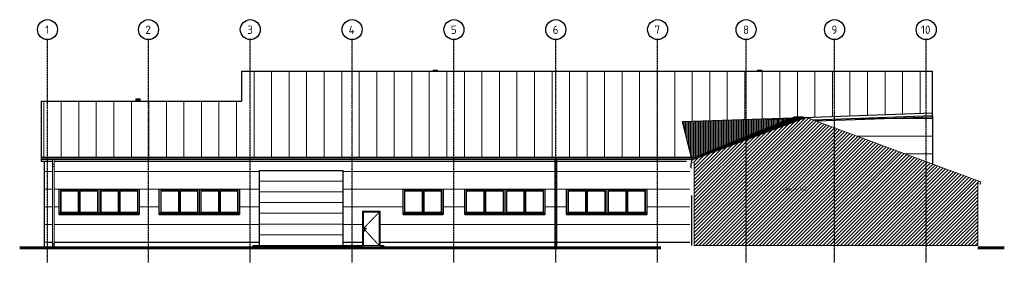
# Model space of a CAD drawing. Header units: millimetres. Extents: x -30838 to 28147, y -1014 to 13553.
import ezdxf

# ---------------------------------------------------------------- set-up
doc = ezdxf.new("R2010")
doc.units = ezdxf.units.MM
doc.linetypes.add('Centre', pattern=[31.75, 6.35, -4.7625, 15.875, -4.7625])
doc.linetypes.add('Linia osi', pattern=[14, 6, -3, 2, -3])
for name, color, linetype, lineweight in [('A-DETL-GENF', 92, 'Continuous', 25), ('A-DETL-THIN', 151, 'Continuous', 20), ('A-DOOR', 31, 'Continuous', 25), ('A-DOOR-FRAM', 31, 'Continuous', 20), ('A-FLOR', 192, 'Continuous', 25), ('A-FLOR-PATT', 8, 'Continuous', 35), ('A-GENM', 13, 'Continuous', 25), ('A-GLAZ', 151, 'Continuous', 25), ('A-GLAZ-SILL', 1, 'Continuous', 25), ('A-ROOF', 132, 'Continuous', 25), ('A-ROOF-OTLN', 132, 'Continuous', 20), ('A-ROOF-PATT', 132, 'Continuous', 25), ('A-WALL', 113, 'Continuous', 25), ('A-WALL-PATT', 111, 'Continuous', 25), ('C-TOPO', 7, 'Continuous', 25), ('G-ANNO-TEXT', 231, 'Continuous', 20), ('S-GRID', 1, 'Continuous', 20), ('S-GRID-IDEN', 1, 'Continuous', 25)]:
    doc.layers.add(name, color=color, linetype=linetype, lineweight=lineweight)
doc.styles.add('GOST Common', font='GOST_Common.ttf', dxfattribs={"height": 500})
doc.styles.add('GOST Common_I', font='GOST_Common Italic.ttf', dxfattribs={"height": 220})
pattern_1 = [(0, (-29262.6, -1920), (0, 1060), [])]
pattern_2 = [(90, (0, 8479.3), (-1050, 6e-14), [])]

# ---------------------------------------------------------------- blocks, each defined once
blk = doc.blocks.new('Brama garażowa - 500x450-1854121-Elewacja wschodnia')
at = {"layer": 'A-DOOR', "lineweight": 20}
for p, q in [((-16473, 3857), (-11473, 3857)), ((-16473, 3214), (-11473, 3214)), ((-16473, 2571), (-11473, 2571)), ((-16473, 1929), (-11473, 1929)), ((-16473, 1286), (-11473, 1286)), ((-16473, 643), (-11473, 643))]:
    blk.add_line(p, q, dxfattribs=at)
blk = doc.blocks.new('Pojedyńcze- pełne - 90x200-1856344-Elewacja wschodnia')
at = {"layer": 'A-DOOR', "lineweight": 20}
for p, q in [((-10238, 2000), (-10238, 0)), ((-9308, 2000), (-10238, 2000)), ((-9308, 0), (-9308, 2000)), ((-10203, 1080), (-10203, 870)), ((-10189, 993), (-10189, 1007)), ((-10189, 1007), (-10170, 1007)), ((-10170, 993), (-10189, 993)), ((-10168, 1008), (-10183, 1008)), ((-10183, 992), (-10168, 992)), ((-10170, 993), (-10170, 1007)), ((-10170, 1007), (-10080, 1007)), ((-10080, 993), (-10170, 993)), ((-10083, 1008), (-10168, 1008)), ((-10168, 992), (-10083, 992)), ((-10163, 1008), (-10163, 1080)), ((-10163, 870), (-10163, 992)), ((-10076, 1008), (-10083, 1008)), ((-10083, 992), (-10076, 992)), ((-10080, 993), (-10080, 1007)), ((-10080, 1007), (-10071, 1007)), ((-10071, 993), (-10080, 993)), ((-10071, 1007), (-10071, 993)), ((-10238, 0), (-9308, 0))]:
    blk.add_line(p, q, dxfattribs=at)
at = {"layer": 'A-DOOR', "linetype": 'Centre', "lineweight": 20}
for p, q in [((-10238, 1025), (-9308, 1985)), ((-9308, 0), (-10238, 1025))]:
    blk.add_line(p, q, dxfattribs=at)
at = {"layer": 'A-DOOR', "lineweight": 20}
for centre, start, end in [((-10183, 1045), 60, 120), ((-10183, 905), 240, 300)]:
    blk.add_arc(centre, 40, start, end, dxfattribs=at)
for centre, start_param, end_param in [((-10076, 987), 5.992357, 6.380128), ((-10076, 1013), 3.04465, 3.432421)]:
    blk.add_ellipse(centre, major_axis=(0, 20.9), ratio=0.707107, start_param=start_param, end_param=end_param, dxfattribs=at)
for points in [[(-10189, 1007), (-10187, 1007), (-10185, 1008), (-10182, 1008), (-10181, 1008)], [(-10181, 992), (-10182, 992), (-10185, 992), (-10187, 993), (-10189, 993)], [(-10170, 1007), (-10170, 1007), (-10169, 1008), (-10167, 1008), (-10167, 1008)], [(-10167, 992), (-10167, 992), (-10169, 992), (-10170, 993), (-10170, 993)], [(-10080, 1007), (-10081, 1007), (-10082, 1008), (-10083, 1008), (-10083, 1008)], [(-10083, 992), (-10083, 992), (-10082, 992), (-10081, 993), (-10080, 993)]]:
    blk.add_open_spline(points, degree=3, dxfattribs=at)
at = {"layer": 'A-DOOR-FRAM'}
for p, q in [((-10298, 2060), (-10298, 0)), ((-9248, 2060), (-10298, 2060)), ((-10238, 2000), (-10238, 0)), ((-10238, 2000), (-9308, 2000)), ((-9308, 2000), (-9308, 0)), ((-9248, 0), (-9248, 2060)), ((-10238, 0), (-10298, 0)), ((-9308, 0), (-9248, 0))]:
    blk.add_line(p, q, dxfattribs=at)
blk = doc.blocks.new('1-2 - 240x150-1907368-Elewacja wschodnia')
at = {"layer": 'A-GLAZ', "lineweight": 20}
for p, q in [((-20073, 3380), (-20073, 1940)), ((-19993, 1960), (-19993, 3300)), ((-19993, 3300), (-18903, 3300)), ((-19963, 3260), (-19963, 2000)), ((-19963, 3260), (-18933, 3260)), ((-18933, 2000), (-18933, 3260)), ((-18903, 3300), (-18903, 1960)), ((-18843, 3300), (-18843, 1960)), ((-18843, 3300), (-17753, 3300)), ((-18813, 3260), (-17783, 3260)), ((-18813, 3260), (-18813, 2000)), ((-17783, 2000), (-17783, 3260)), ((-17753, 3300), (-17753, 1960)), ((-18903, 1960), (-19993, 1960)), ((-19963, 2000), (-18933, 2000)), ((-17753, 1960), (-18843, 1960)), ((-18813, 2000), (-17783, 2000))]:
    blk.add_line(p, q, dxfattribs=at)
at = {"layer": 'A-GLAZ-SILL'}
for p, q in [((-20073, 1880), (-20073, 1940)), ((-17673, 1940), (-20073, 1940)), ((-20073, 1862), (-20073, 1880)), ((-20073, 1880), (-17673, 1880)), ((-20073, 1862), (-17673, 1862)), ((-17673, 1907), (-17673, 1880)), ((-17673, 1880), (-17673, 1862))]:
    blk.add_line(p, q, dxfattribs=at)
blk = doc.blocks.new('1-2 - 240x150-V2-Elewacja wschodnia')
at = {"layer": 'A-GLAZ', "lineweight": 20}
for p, q in [((-22393, 1960), (-22393, 3300)), ((-22393, 3300), (-21303, 3300)), ((-22363, 3260), (-22363, 2000)), ((-22363, 3260), (-21333, 3260)), ((-21333, 2000), (-21333, 3260)), ((-21303, 3300), (-21303, 1960)), ((-21243, 3300), (-21243, 1960)), ((-21243, 3300), (-20153, 3300)), ((-21213, 3260), (-20183, 3260)), ((-21213, 3260), (-21213, 2000)), ((-20183, 2000), (-20183, 3260)), ((-20153, 3300), (-20153, 1960)), ((-20073, 1940), (-20073, 3380)), ((-21303, 1960), (-22393, 1960)), ((-22363, 2000), (-21333, 2000)), ((-20153, 1960), (-21243, 1960)), ((-21213, 2000), (-20183, 2000))]:
    blk.add_line(p, q, dxfattribs=at)
at = {"layer": 'A-GLAZ-SILL'}
for p, q in [((-20073, 1940), (-22473, 1940)), ((-22473, 1880), (-22473, 1907)), ((-22473, 1862), (-22473, 1880)), ((-22473, 1880), (-20073, 1880)), ((-22473, 1862), (-20073, 1862)), ((-20073, 1940), (-20073, 1880)), ((-20073, 1880), (-20073, 1862))]:
    blk.add_line(p, q, dxfattribs=at)
blk = doc.blocks.new('1-2 - 240x150-1907403-Elewacja wschodnia')
at = {"layer": 'A-GLAZ', "lineweight": 20}
for p, q in [((-28393, 1960), (-28393, 3300)), ((-28393, 3300), (-27303, 3300)), ((-28363, 3260), (-28363, 2000)), ((-28363, 3260), (-27333, 3260)), ((-27333, 2000), (-27333, 3260)), ((-27303, 1960), (-27303, 3300)), ((-27243, 1960), (-27243, 3300)), ((-27243, 3300), (-26153, 3300)), ((-27213, 3260), (-27213, 2000)), ((-27213, 3260), (-26183, 3260)), ((-26183, 2000), (-26183, 3260)), ((-26153, 3300), (-26153, 1960)), ((-26073, 1940), (-26073, 3380)), ((-27303, 1960), (-28393, 1960)), ((-28363, 2000), (-27333, 2000)), ((-26153, 1960), (-27243, 1960)), ((-27213, 2000), (-26183, 2000))]:
    blk.add_line(p, q, dxfattribs=at)
at = {"layer": 'A-GLAZ-SILL'}
for p, q in [((-26073, 1940), (-28473, 1940)), ((-28473, 1880), (-28473, 1907)), ((-28473, 1862), (-28473, 1880)), ((-28473, 1880), (-26073, 1880)), ((-28473, 1862), (-26073, 1862)), ((-26073, 1940), (-26073, 1880)), ((-26073, 1880), (-26073, 1862))]:
    blk.add_line(p, q, dxfattribs=at)
blk = doc.blocks.new('1-2 - 240x150-V3-Elewacja wschodnia')
at = {"layer": 'A-GLAZ', "lineweight": 20}
for p, q in [((-26073, 3380), (-26073, 1940)), ((-25993, 1960), (-25993, 3300)), ((-25993, 3300), (-24903, 3300)), ((-25963, 3260), (-25963, 2000)), ((-25963, 3260), (-24933, 3260)), ((-24933, 2000), (-24933, 3260)), ((-24903, 1960), (-24903, 3300)), ((-24843, 1960), (-24843, 3300)), ((-24843, 3300), (-23753, 3300)), ((-24813, 3260), (-24813, 2000)), ((-24813, 3260), (-23783, 3260)), ((-23783, 2000), (-23783, 3260)), ((-23753, 3300), (-23753, 1960)), ((-24903, 1960), (-25993, 1960)), ((-25963, 2000), (-24933, 2000)), ((-23753, 1960), (-24843, 1960)), ((-24813, 2000), (-23783, 2000))]:
    blk.add_line(p, q, dxfattribs=at)
at = {"layer": 'A-GLAZ-SILL'}
for p, q in [((-26073, 1880), (-26073, 1940)), ((-23673, 1940), (-26073, 1940)), ((-26073, 1862), (-26073, 1880)), ((-26073, 1880), (-23673, 1880)), ((-26073, 1862), (-23673, 1862)), ((-23673, 1907), (-23673, 1880)), ((-23673, 1880), (-23673, 1862))]:
    blk.add_line(p, q, dxfattribs=at)
blk = doc.blocks.new('1-2 - 240x150-V4-Elewacja wschodnia')
at = {"layer": 'A-GLAZ', "lineweight": 20}
for p, q in [((-7793, 1960), (-7793, 3300)), ((-7793, 3300), (-6703, 3300)), ((-7763, 3260), (-7763, 2000)), ((-7763, 3260), (-6733, 3260)), ((-6733, 2000), (-6733, 3260)), ((-6703, 3300), (-6703, 1960)), ((-6643, 3300), (-6643, 1960)), ((-6643, 3300), (-5553, 3300)), ((-6613, 3260), (-5583, 3260)), ((-6613, 3260), (-6613, 2000)), ((-5583, 2000), (-5583, 3260)), ((-5553, 3300), (-5553, 1960)), ((-6703, 1960), (-7793, 1960)), ((-7763, 2000), (-6733, 2000)), ((-5553, 1960), (-6643, 1960)), ((-6613, 2000), (-5583, 2000))]:
    blk.add_line(p, q, dxfattribs=at)
at = {"layer": 'A-GLAZ-SILL'}
for p, q in [((-5473, 1940), (-7873, 1940)), ((-7873, 1880), (-7873, 1907)), ((-7873, 1862), (-7873, 1880)), ((-7873, 1880), (-5473, 1880)), ((-7873, 1862), (-5473, 1862)), ((-5473, 1907), (-5473, 1880)), ((-5473, 1880), (-5473, 1862))]:
    blk.add_line(p, q, dxfattribs=at)
blk = doc.blocks.new('Rura spustowa- ściana - 110-1924162-Elewacja wschodnia')
at = {"layer": 'A-GENM', "lineweight": 20}
for p, q in [((-28878, 5157), (-28878, 4900)), ((-28878, 4900), (-28878, 4760)), ((-28878, 4760), (-28878, 100)), ((-28768, 4900), (-28768, 5157)), ((-28768, 4760), (-28768, 4900)), ((-28768, 100), (-28768, 4760)), ((-28878, 100), (-28878, 0)), ((-28768, 0), (-28768, 100))]:
    blk.add_line(p, q, dxfattribs=at)
for major_axis in [(55, 0), (-55, 0)]:
    blk.add_ellipse((-28823, 0), major_axis=major_axis, ratio=0.707107, start_param=0, end_param=3.141593, dxfattribs=at)
for points, knots in [([(-28768, 4900), (-28768, 4898), (-28769, 4892), (-28774, 4887), (-28779, 4883), (-28785, 4879), (-28795, 4875), (-28808, 4872), (-28823, 4871), (-28837, 4872), (-28850, 4875), (-28860, 4879), (-28866, 4883), (-28870, 4886), (-28874, 4889), (-28877, 4894), (-28878, 4898), (-28878, 4900)], [0, 0, 0, 0, 0.083333, 0.166667, 0.208333, 0.25, 0.333333, 0.416667, 0.5, 0.583333, 0.666667, 0.75, 0.791667, 0.833333, 0.875, 0.916667, 1, 1, 1, 1]), ([(-28768, 4760), (-28768, 4757), (-28769, 4752), (-28774, 4747), (-28779, 4742), (-28785, 4739), (-28795, 4735), (-28808, 4732), (-28823, 4731), (-28837, 4732), (-28850, 4735), (-28860, 4739), (-28866, 4742), (-28870, 4746), (-28874, 4749), (-28877, 4754), (-28878, 4757), (-28878, 4760)], [0, 0, 0, 0, 0.083333, 0.166667, 0.208333, 0.25, 0.333333, 0.416667, 0.5, 0.583333, 0.666667, 0.75, 0.791667, 0.833333, 0.875, 0.916667, 1, 1, 1, 1]), ([(-28768, 100), (-28768, 102), (-28769, 106), (-28774, 111), (-28779, 114), (-28785, 117), (-28795, 120), (-28808, 122), (-28823, 123), (-28837, 122), (-28850, 120), (-28860, 117), (-28866, 114), (-28872, 111), (-28876, 106), (-28878, 102), (-28878, 100)], [0, 0, 0, 0, 0.083333, 0.166667, 0.208333, 0.25, 0.333333, 0.416667, 0.5, 0.583333, 0.666667, 0.75, 0.791667, 0.833333, 0.916667, 1, 1, 1, 1])]:
    blk.add_open_spline(points, degree=3, knots=knots, dxfattribs=at)
blk = doc.blocks.new('Wywiewka dachowa - 200-1936921-Elewacja wschodnia')
at = {"layer": 'A-GENM'}
for p, q in [((-23880, 8797), (-23880, 8697)), ((-23880, 8797), (-23620, 8797)), ((-23620, 8697), (-23880, 8697)), ((-23850, 8697), (-23850, 8659)), ((-23650, 8659), (-23650, 8697)), ((-23620, 8697), (-23620, 8797))]:
    blk.add_line(p, q, dxfattribs=at)
blk = doc.blocks.new('Wywiewka dachowa - 200-V5-Elewacja wschodnia')
at = {"layer": 'A-GENM'}
for p, q in [((-6063, 10526), (-6063, 10453)), ((-6063, 10526), (-5803, 10526)), ((-5803, 10453), (-5803, 10526))]:
    blk.add_line(p, q, dxfattribs=at)
blk = doc.blocks.new('Wywiewka dachowa - 200-V6-Elewacja wschodnia')
at = {"layer": 'A-GENM'}
for p, q in [((13370, 10529), (13370, 10453)), ((13370, 10529), (13630, 10529)), ((13630, 10453), (13630, 10529))]:
    blk.add_line(p, q, dxfattribs=at)
blk = doc.blocks.new('Siatka - Oś 6mm-1781598-Elewacja wschodnia')
at = {"layer": 'S-GRID-IDEN'}
blk.add_circle((-23123, 12953), 600, dxfattribs=at)

msp = doc.modelspace()

# ---------------------------------------------------------------- hatches: boundary and pattern name
at = {"layer": 'A-DETL-GENF', "lineweight": 20}
h = msp.add_hatch(dxfattribs=at)
h.set_pattern_fill('FP_15', style=0, pattern_type=2)
h.set_pattern_definition([(45, (-13696.22, 0), (-106.066, 106.066), [])])
h.paths.add_polyline_path([(9567, 0), (26552, 0), (26552, 3727), (26697, 3673), (26749, 3814), (16298, 7677), (9381, 5106), (9435, 4960), (9567, 5009), (9567, 10)], flags=0)
at = {"layer": 'A-FLOR-PATT', "lineweight": 20}
h = msp.add_hatch(dxfattribs=at)
h.set_pattern_fill('FP_13', color=256, style=0, pattern_type=2)
h.set_pattern_definition([(45, (-13696.22, 0), (-71.842, 299.94), [161.29, -161.29])])
h.paths.add_polyline_path([(-12405, -171), (-9042, -171), (-9042, -165), (-16842, -165), (-16842, -171), (-16092, -171)], flags=0)
at = {"layer": 'A-ROOF-PATT', "lineweight": 20}
h = msp.add_hatch(dxfattribs=at)
h.set_pattern_fill('FP_10', color=256, style=0, pattern_type=2)
h.set_pattern_definition(pattern_2)
h.paths.add_polyline_path([(958, 5292), (9413, 5292), (8871, 7430), (15453, 7659), (15561, 7699), (16114, 7699), (16114, 7682), (23849, 7951), (23849, 10453), (-17553, 10453), (-17553, 8659), (-17353, 8659), (-17353, 5292), (498, 5292)], flags=0)
h = msp.add_hatch(dxfattribs=at)
h.set_pattern_fill('FP_10', color=256, style=0, pattern_type=2)
h.set_pattern_definition(pattern_2)
h.paths.add_polyline_path([(-19318, 5292), (-17353, 5292), (-17353, 8659), (-29553, 8659), (-29553, 5292), (-19779, 5292)], flags=0)
h = msp.add_hatch(dxfattribs=at)
h.set_pattern_fill('FP_14', color=256, style=0, pattern_type=2)
h.set_pattern_definition([(20.387, (976.347, 2449.556), (-7.03034146, -9.107e-05), [])])
h.paths.add_polyline_path([(9592, 5278), (9600, 5278), (16114, 7699), (15561, 7699), (15361, 7625), (9714, 5328)], flags=0)
h.paths.add_polyline_path([(13540, 6859), (15511, 7591), (15595, 7591), (13624, 6859)], flags=0)
h = msp.add_hatch(dxfattribs=at)
h.set_pattern_fill('FP_12', color=256, style=0, pattern_type=2)
h.set_pattern_definition([(90, (0, 8441.75), (-75, 5e-15), [])])
h.paths.add_polyline_path([(9587, 5249), (9592, 5251), (9592, 5278), (15328, 7611), (11557, 7481), (8882, 7387), (9413, 5292), (9413, 5249), (9484, 5249)], flags=0)
at = {"layer": 'A-WALL-PATT', "lineweight": 20}
h = msp.add_hatch(dxfattribs=at)
h.set_pattern_fill('FP_11', color=256, style=0, pattern_type=2)
h.set_pattern_definition([(0, (23858.3, -1920), (0, 1060), [])])
h.paths.add_polyline_path([(23858, 4883), (23858, 7771), (16716, 7523), (23803, 4903)], flags=0)
h = msp.add_hatch(dxfattribs=at)
h.set_pattern_fill('FP_9', color=256, style=0, pattern_type=2)
h.set_pattern_definition(pattern_1)
h.paths.add_polyline_path([(-29353, 200), (-29173, 200), (-29173, 5036), (-29353, 5036), (-29353, 2728)], flags=0)
h = msp.add_hatch(dxfattribs=at)
h.set_pattern_fill('FP_9', color=256, style=0, pattern_type=2)
h.set_pattern_definition(pattern_1)
h.paths.add_polyline_path([(-29173, 200), (-28878, 200), (-28878, 5036), (-29173, 5036), (-29173, 2728)], flags=0)
h.paths.add_polyline_path([(-27152, 200), (-16473, 200), (-16473, 4500), (-11473, 4500), (-11473, 200), (-10298, 200), (-10298, 2060), (-9248, 2060), (-9248, 200), (1222, 200), (1222, 5036), (-28768, 5036), (-28768, 200), (-28073, 200)], flags=0)
h.paths.add_polyline_path([(6028, 200), (9313, 200), (9313, 4560), (9114, 4702), (9114, 5003), (9105, 5008), (9095, 5018), (9087, 5031), (9085, 5036), (1332, 5036), (1332, 200), (4184, 200)], flags=0)
h.paths.add_polyline_path([(9422, 200), (9423, 200), (9422, 200)], flags=0)
h.paths.add_polyline_path([(-4173, 1862), (-4173, 3380), (627, 3380), (627, 1862), (-3189, 1862)], flags=0)
h.paths.add_polyline_path([(1927, 1862), (1927, 3380), (6727, 3380), (6727, 1862), (2008, 1862)], flags=0)
h.paths.add_polyline_path([(-5513, 1862), (-7873, 1862), (-7873, 3380), (-5473, 3380), (-5473, 1862)], flags=0)
h.paths.add_polyline_path([(-28073, 1862), (-28473, 1862), (-28473, 3380), (-23673, 3380), (-23673, 1862), (-27152, 1862)], flags=0)
h.paths.add_polyline_path([(-21622, 1862), (-22473, 1862), (-22473, 3380), (-17673, 3380), (-17673, 1862), (-20073, 1862)], flags=0)
h.paths.add_polyline_path([(9394, 4637), (9394, 4965), (9274, 4965), (9263, 4996), (9223, 4996), (9223, 4758), (9387, 4643)], flags=0)

# ---------------------------------------------------------------- linework, layer by layer
at = {"layer": 'A-DETL-THIN'}
for p, q in [((16298, 7677), (9381, 5106)), ((26749, 3814), (16298, 7677)), ((9381, 5106), (9435, 4960)), ((9435, 4960), (9567, 5009)), ((9567, 5009), (9567, 0)), ((26552, 0), (26552, 3727)), ((26552, 3727), (26697, 3673)), ((26697, 3673), (26749, 3814)), ((9567, 0), (26552, 0))]:
    msp.add_line(p, q, dxfattribs=at)
at = {"layer": 'A-FLOR'}
for p, q in [((-16842, 0), (-10298, 0)), ((-16842, -150), (-16842, 0)), ((-16842, -165), (-16842, -163)), ((-9248, 0), (-9042, 0)), ((-9042, 0), (-9042, -150)), ((-9042, -163), (-9042, -165))]:
    msp.add_line(p, q, dxfattribs=at)
at = {"layer": 'A-FLOR', "lineweight": 35}
for p, q in [((-9042, -165), (-16842, -165)), ((-16842, -165), (-16842, -171)), ((-9042, -171), (-9042, -165))]:
    msp.add_line(p, q, dxfattribs=at)
at = {"layer": 'A-ROOF'}
for p, q in [((-17553, 10453), (23849, 10453)), ((-17553, 10453), (-17553, 8659)), ((23849, 7696), (23849, 10453)), ((-29553, 8659), (-17553, 8659)), ((-29553, 8659), (-29553, 5253)), ((9600, 5278), (16114, 7699)), ((15561, 7699), (15361, 7625)), ((16114, 7699), (15561, 7699)), ((16114, 7682), (23849, 7951)), ((16114, 7699), (16114, 7656)), ((23849, 7696), (16902, 7454)), ((8871, 7430), (15453, 7659)), ((9413, 5292), (8871, 7430)), ((15361, 7625), (9592, 5278)), ((16114, 7656), (9600, 5235)), ((13540, 6859), (15511, 7591)), ((15595, 7591), (13624, 6859)), ((13827, 7560), (15328, 7611)), ((15511, 7591), (15595, 7591)), ((15511, 7560), (15511, 7591)), ((13624, 6859), (13540, 6859)), ((-29553, 5292), (9413, 5292)), ((-29553, 5152), (-29553, 5036)), ((-28878, 5036), (-29553, 5036)), ((1222, 5036), (-28768, 5036)), ((9104, 5036), (1332, 5036)), ((9413, 5253), (9413, 5292)), ((9413, 5249), (9587, 5249)), ((9514, 5207), (9413, 5207)), ((9592, 5251), (9587, 5249)), ((9587, 5249), (9587, 5234)), ((9592, 5278), (9600, 5278)), ((9592, 5278), (9592, 5235)), ((9600, 5235), (9592, 5235)), ((9600, 5235), (9600, 5278))]:
    msp.add_line(p, q, dxfattribs=at)
at = {"layer": 'A-ROOF-OTLN'}
for p, q in [((9413, 5253), (-29553, 5253)), ((-29553, 5152), (-29553, 5253)), ((9413, 5244), (-29553, 5244)), ((-29553, 5152), (9380, 5152)), ((9413, 5253), (9413, 5164))]:
    msp.add_line(p, q, dxfattribs=at)
at = {"layer": 'A-WALL'}
for p, q in [((23858, 7771), (16716, 7523)), ((23858, 7771), (23849, 7771)), ((23858, 4883), (23858, 7771)), ((-29353, -150), (-29353, 5036)), ((9394, 4637), (9394, 4965)), ((-16473, 0), (-16473, 4500)), ((-16473, 4500), (-11473, 4500)), ((-11473, 4500), (-11473, 0)), ((-28473, 1907), (-28473, 3380)), ((-28473, 3380), (-23673, 3380)), ((-23673, 3380), (-23673, 1907)), ((-22473, 1907), (-22473, 3380)), ((-22473, 3380), (-17673, 3380)), ((-17673, 3380), (-17673, 1907)), ((-7873, 1907), (-7873, 3380)), ((-7873, 3380), (-5473, 3380)), ((-5473, 3380), (-5473, 1907)), ((-4173, 1907), (-4173, 3380)), ((-4173, 3380), (627, 3380)), ((627, 3380), (627, 1907)), ((1927, 1907), (1927, 3380)), ((1927, 3380), (6727, 3380)), ((6727, 3380), (6727, 1907)), ((9423, -3), (9423, 3000)), ((-29173, 200), (-28878, 200)), ((-28768, 200), (-16473, 200)), ((-11473, 200), (-10298, 200)), ((-9248, 200), (1222, 200)), ((1332, 200), (9313, 200))]:
    msp.add_line(p, q, dxfattribs=at)
at = {"layer": 'C-TOPO', "lineweight": 60}
for p, q in [((-30838, -150), (7562, -150)), ((26563, -150), (28147, -150))]:
    msp.add_line(p, q, dxfattribs=at)
at = {"layer": 'C-TOPO'}
for p, q in [((-30838, -150), (7562, -150)), ((26563, -150), (28147, -150))]:
    msp.add_line(p, q, dxfattribs=at)
at = {"layer": 'S-GRID', "linetype": 'Linia osi', "lineweight": 25}
for p, q in [((-29173, -1014), (-29173, 12354)), ((-23123, -1014), (-23123, 12354)), ((-17023, -1014), (-17023, 12354)), ((-10923, -1014), (-10923, 12354)), ((-4823, -1014), (-4823, 12354)), ((1277, -1014), (1277, 12354)), ((7377, -1014), (7377, 12354)), ((12677, -1014), (12677, 12354)), ((17977, -1014), (17977, 12354)), ((23469, -1014), (23469, 12354))]:
    msp.add_line(p, q, dxfattribs=at)

# ---------------------------------------------------------------- block references
at = {"layer": 'A-DOOR'}
for name in ['Brama garażowa - 500x450-1854121-Elewacja wschodnia', 'Pojedyńcze- pełne - 90x200-1856344-Elewacja wschodnia']:
    msp.add_blockref(name, (0, 0), dxfattribs=at)
at = {"layer": 'A-GENM'}
for name, p in [('Wywiewka dachowa - 200-V5-Elewacja wschodnia', (0, 0)), ('Wywiewka dachowa - 200-V6-Elewacja wschodnia', (0, 0)), ('Wywiewka dachowa - 200-1936921-Elewacja wschodnia', (0, 0)), ('Rura spustowa- ściana - 110-1924162-Elewacja wschodnia', (0, 0)), ('Rura spustowa- ściana - 110-1924162-Elewacja wschodnia', (30100, 0))]:
    msp.add_blockref(name, p, dxfattribs=at)
at = {"layer": 'A-GLAZ'}
for name, p in [('1-2 - 240x150-1907403-Elewacja wschodnia', (0, 0)), ('1-2 - 240x150-V3-Elewacja wschodnia', (0, 0)), ('1-2 - 240x150-V2-Elewacja wschodnia', (0, 0)), ('1-2 - 240x150-1907368-Elewacja wschodnia', (0, 0)), ('1-2 - 240x150-V4-Elewacja wschodnia', (0, 0)), ('1-2 - 240x150-1907403-Elewacja wschodnia', (24300, 0)), ('1-2 - 240x150-V3-Elewacja wschodnia', (24300, 0)), ('1-2 - 240x150-1907403-Elewacja wschodnia', (30400, 0)), ('1-2 - 240x150-V3-Elewacja wschodnia', (30400, 0))]:
    msp.add_blockref(name, p, dxfattribs=at)
at = {"layer": 'S-GRID-IDEN'}
for p in [(-6050, 0), (0, 0), (6100, 0), (12200, 0), (18300, 0), (24400, 0), (30500, 0), (35800, 0), (41100, 0), (46592, 0)]:
    msp.add_blockref('Siatka - Oś 6mm-1781598-Elewacja wschodnia', p, dxfattribs=at)

# ---------------------------------------------------------------- texts
at = {"layer": 'G-ANNO-TEXT', "color": 7, "lineweight": 25, "insert": (14885, 3486), "char_height": 220, "width": 1563.29, "attachment_point": 1, "style": 'GOST Common_I'}
msp.add_mtext('HALA IST.', dxfattribs=at)
at = {"layer": 'S-GRID-IDEN', "lineweight": 20, "char_height": 500, "attachment_point": 1, "style": 'GOST Common'}
for s, insert, width in [('\\fGOST Common|b0|i0|c238|p34|;1', (-29308, 13197), 312.66), ('\\fGOST Common|b0|i0|c238|p34|;2', (-23307, 13197), 432.91), ('\\fGOST Common|b0|i0|c238|p34|;3', (-17207, 13197), 432.91), ('\\fGOST Common|b0|i0|c238|p34|;4', (-11130, 13197), 489.03), ('\\fGOST Common|b0|i0|c238|p34|;5', (-5007, 13197), 432.91), ('\\fGOST Common|b0|i0|c238|p34|;6', (1093, 13197), 432.91), ('\\fGOST Common|b0|i0|c238|p34|;7', (7193, 13197), 432.91), ('\\fGOST Common|b0|i0|c238|p34|;8', (12493, 13197), 432.91), ('\\fGOST Common|b0|i0|c238|p34|;9', (17793, 13197), 432.91), ('10', (23156, 13197), 745.57)]:
    msp.add_mtext(s, dxfattribs=dict(at, insert=insert, width=width))

doc.saveas('drawing.dxf')
